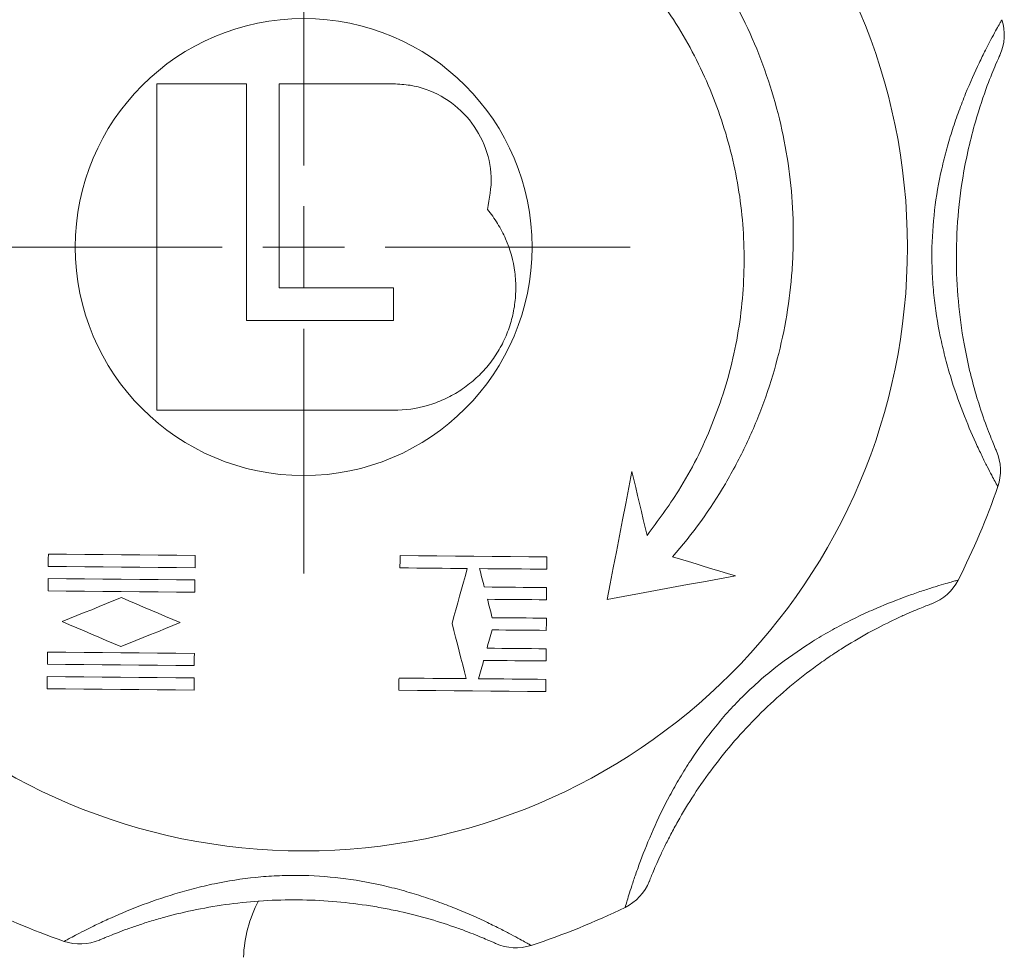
# Model space of a CAD drawing. Header units: millimetres. Extents: x 165 to 832, y 42 to 879.
# Tile 19 of 24: x 737 to 797, y 664 to 721. Entities that reach past the tile are written whole.
import ezdxf

# ---------------------------------------------------------------- set-up
doc = ezdxf.new("R2010")
doc.units = ezdxf.units.MM

# ---------------------------------------------------------------- blocks, each defined once
blk = doc.blocks.new('SW_CENTERMARKSYMBOL_6')
at = {"color": 0, "linetype": 'Continuous', "lineweight": 0}
for p, q in [((0, 5), (0, 20)), ((0, 0), (0, 2.5)), ((-5, 0), (-20, 0)), ((0, 0), (-2.5, 0)), ((0, 0), (2.5, 0)), ((0, 0), (0, -2.5)), ((5, 0), (20, 0)), ((0, -5), (0, -20))]:
    blk.add_line(p, q, dxfattribs=at)
blk = doc.blocks.new('SW_CENTERMARKSYMBOL_7')
at = {"color": 0, "linetype": 'Continuous', "lineweight": 0}
for p, q in [((0, 5), (0, 38.943)), ((0, 0), (0, 2.5)), ((-5, 0), (-38.943, 0)), ((0, 0), (-2.5, 0)), ((0, 0), (2.5, 0)), ((0, 0), (0, -2.5)), ((5, 0), (38.943, 0)), ((0, -5), (0, -38.943))]:
    blk.add_line(p, q, dxfattribs=at)

msp = doc.modelspace()

# ---------------------------------------------------------------- linework, layer by layer
at = {"color": 7, "linetype": 'Continuous', "lineweight": 15}
for p, q in [((745.024, 717.235), (745.024, 697.235)), ((750.524, 717.235), (745.024, 717.235)), ((750.524, 702.735), (750.524, 717.235)), ((752.524, 717.235), (752.524, 704.735)), ((759.524, 717.235), (752.524, 717.235)), ((752.524, 704.735), (759.524, 704.735)), ((759.524, 704.735), (759.524, 702.735)), ((759.524, 702.735), (750.524, 702.735)), ((745.024, 697.235), (759.524, 697.235))]:
    msp.add_line(p, q, dxfattribs=at)
at = {"color": 7, "linetype": 'Continuous', "lineweight": 15, "flags": 128}
for points in [[(774.144, 693.486), (773.952, 692.499), (773.76, 691.513), (773.568, 690.529), (773.377, 689.546), (773.186, 688.565), (772.996, 687.586), (772.805, 686.609), (772.616, 685.634)], [(775.064, 689.572), (774.949, 690.059), (774.835, 690.546), (774.72, 691.035), (774.605, 691.524), (774.49, 692.014), (774.375, 692.504), (774.26, 692.995), (774.144, 693.486)], [(738.378, 688.418), (738.377, 688.324), (738.376, 688.231), (738.375, 688.137), (738.374, 688.043), (738.373, 687.949), (738.373, 687.856), (738.372, 687.762), (738.371, 687.668)], [(747.377, 688.34), (746.247, 688.35), (745.117, 688.359), (743.989, 688.369), (742.863, 688.379), (741.739, 688.389), (740.616, 688.399), (739.496, 688.409), (738.378, 688.418)], [(747.371, 687.59), (747.372, 687.683), (747.372, 687.777), (747.373, 687.871), (747.374, 687.965), (747.375, 688.058), (747.376, 688.152), (747.376, 688.246), (747.377, 688.34)], [(759.932, 688.327), (759.931, 688.233), (759.93, 688.139), (759.93, 688.045), (759.929, 687.952), (759.928, 687.858), (759.927, 687.764), (759.926, 687.671), (759.926, 687.577)], [(768.932, 688.248), (767.813, 688.258), (766.693, 688.268), (765.57, 688.278), (764.446, 688.287), (763.319, 688.297), (762.192, 688.307), (761.062, 688.317), (759.932, 688.327)], [(768.925, 687.498), (768.926, 687.592), (768.927, 687.686), (768.928, 687.779), (768.929, 687.873), (768.929, 687.967), (768.93, 688.061), (768.931, 688.154), (768.932, 688.248)], [(780.481, 687.095), (780.003, 687.239), (779.524, 687.384), (779.045, 687.528), (778.564, 687.673), (778.082, 687.819), (777.599, 687.964), (777.116, 688.11), (776.631, 688.256)], [(738.371, 687.668), (739.489, 687.659), (740.609, 687.649), (741.732, 687.639), (742.857, 687.629), (743.983, 687.619), (745.111, 687.61), (746.24, 687.6), (747.371, 687.59)], [(759.926, 687.577), (760.442, 687.572), (760.958, 687.568), (761.474, 687.563), (761.99, 687.559), (762.506, 687.554), (763.021, 687.55), (763.536, 687.545), (764.05, 687.541)], [(764.05, 687.541), (763.933, 687.119), (763.816, 686.697), (763.699, 686.275), (763.583, 685.854), (763.466, 685.433), (763.349, 685.013), (763.233, 684.593), (763.117, 684.174)], [(764.8, 687.534), (765.318, 687.53), (765.834, 687.525), (766.351, 687.521), (766.866, 687.516), (767.382, 687.512), (767.897, 687.507), (768.411, 687.503), (768.925, 687.498)], [(765.092, 686.407), (765.056, 686.547), (765.019, 686.688), (764.983, 686.829), (764.946, 686.97), (764.91, 687.111), (764.873, 687.252), (764.837, 687.393), (764.8, 687.534)], [(738.364, 686.918), (738.364, 686.825), (738.363, 686.731), (738.362, 686.637), (738.361, 686.543), (738.36, 686.449), (738.36, 686.356), (738.359, 686.262), (738.358, 686.168)], [(747.364, 686.84), (746.234, 686.85), (745.104, 686.86), (743.976, 686.869), (742.85, 686.879), (741.725, 686.889), (740.603, 686.899), (739.483, 686.909), (738.364, 686.918)], [(747.358, 686.09), (747.358, 686.184), (747.359, 686.277), (747.36, 686.371), (747.361, 686.465), (747.362, 686.558), (747.363, 686.652), (747.363, 686.746), (747.364, 686.84)], [(772.616, 685.634), (773.607, 685.818), (774.596, 686.002), (775.583, 686.185), (776.568, 686.368), (777.55, 686.551), (778.53, 686.733), (779.507, 686.914), (780.481, 687.095)], [(738.358, 686.168), (739.476, 686.159), (740.596, 686.149), (741.719, 686.139), (742.843, 686.129), (743.97, 686.119), (745.098, 686.11), (746.227, 686.1), (747.358, 686.09)], [(768.915, 686.373), (768.439, 686.378), (767.962, 686.382), (767.485, 686.386), (767.007, 686.39), (766.529, 686.394), (766.05, 686.398), (765.571, 686.403), (765.092, 686.407)], [(768.909, 685.623), (768.91, 685.717), (768.911, 685.811), (768.911, 685.904), (768.912, 685.998), (768.913, 686.092), (768.914, 686.186), (768.915, 686.28), (768.915, 686.373)], [(742.854, 685.754), (742.398, 685.57), (741.942, 685.386), (741.487, 685.202), (741.033, 685.018), (740.579, 684.835), (740.125, 684.651), (739.672, 684.468), (739.22, 684.286)], [(746.463, 684.223), (746.012, 684.414), (745.561, 684.605), (745.11, 684.797), (744.659, 684.988), (744.208, 685.18), (743.756, 685.371), (743.305, 685.563), (742.854, 685.754)], [(765.286, 685.655), (765.74, 685.651), (766.194, 685.647), (766.647, 685.643), (767.1, 685.639), (767.553, 685.635), (768.005, 685.631), (768.457, 685.627), (768.909, 685.623)], [(765.578, 684.527), (765.542, 684.668), (765.505, 684.809), (765.469, 684.95), (765.432, 685.091), (765.396, 685.232), (765.359, 685.373), (765.323, 685.514), (765.286, 685.655)], [(739.22, 684.286), (739.671, 684.094), (740.122, 683.903), (740.573, 683.712), (741.024, 683.52), (741.475, 683.329), (741.926, 683.137), (742.377, 682.946), (742.828, 682.754)], [(768.899, 684.498), (768.485, 684.502), (768.071, 684.506), (767.656, 684.509), (767.241, 684.513), (766.826, 684.517), (766.41, 684.52), (765.994, 684.524), (765.578, 684.527)], [(768.893, 683.748), (768.893, 683.842), (768.894, 683.936), (768.895, 684.029), (768.896, 684.123), (768.897, 684.217), (768.897, 684.311), (768.898, 684.405), (768.899, 684.498)], [(742.828, 682.754), (743.281, 682.937), (743.734, 683.12), (744.187, 683.303), (744.641, 683.487), (745.096, 683.67), (745.551, 683.854), (746.007, 684.038), (746.463, 684.223)], [(763.117, 684.174), (763.227, 683.749), (763.336, 683.324), (763.446, 682.901), (763.555, 682.477), (763.665, 682.055), (763.774, 681.633), (763.883, 681.212), (763.992, 680.791)], [(765.26, 682.655), (765.299, 682.795), (765.338, 682.935), (765.377, 683.076), (765.416, 683.216), (765.455, 683.356), (765.494, 683.497), (765.533, 683.637), (765.571, 683.777)], [(765.571, 683.777), (765.988, 683.774), (766.404, 683.77), (766.819, 683.767), (767.234, 683.763), (767.649, 683.759), (768.064, 683.756), (768.478, 683.752), (768.893, 683.748)], [(768.883, 682.623), (768.431, 682.627), (767.979, 682.631), (767.527, 682.635), (767.074, 682.639), (766.621, 682.643), (766.168, 682.647), (765.714, 682.651), (765.26, 682.655)], [(768.876, 681.874), (768.877, 681.967), (768.878, 682.061), (768.879, 682.155), (768.879, 682.248), (768.88, 682.342), (768.881, 682.436), (768.882, 682.53), (768.883, 682.623)], [(738.325, 682.419), (738.324, 682.325), (738.324, 682.231), (738.323, 682.137), (738.322, 682.043), (738.321, 681.95), (738.32, 681.856), (738.319, 681.762), (738.319, 681.669)], [(747.325, 682.34), (746.194, 682.35), (745.065, 682.36), (743.937, 682.37), (742.81, 682.379), (741.686, 682.389), (740.563, 682.399), (739.443, 682.409), (738.325, 682.419)], [(747.318, 681.59), (747.319, 681.684), (747.32, 681.777), (747.321, 681.871), (747.322, 681.965), (747.322, 682.059), (747.323, 682.152), (747.324, 682.246), (747.325, 682.34)], [(764.741, 680.785), (764.78, 680.925), (764.819, 681.065), (764.858, 681.205), (764.897, 681.345), (764.936, 681.486), (764.975, 681.626), (765.014, 681.766), (765.053, 681.907)], [(765.053, 681.907), (765.532, 681.903), (766.011, 681.899), (766.49, 681.894), (766.968, 681.89), (767.445, 681.886), (767.923, 681.882), (768.4, 681.878), (768.876, 681.874)], [(738.319, 681.669), (739.436, 681.659), (740.557, 681.649), (741.679, 681.639), (742.804, 681.629), (743.93, 681.62), (745.058, 681.61), (746.188, 681.6), (747.318, 681.59)], [(738.312, 680.919), (738.311, 680.825), (738.31, 680.731), (738.31, 680.637), (738.309, 680.543), (738.308, 680.45), (738.307, 680.356), (738.306, 680.262), (738.306, 680.169)], [(747.312, 680.84), (746.181, 680.85), (745.051, 680.86), (743.923, 680.87), (742.797, 680.879), (741.673, 680.889), (740.55, 680.899), (739.43, 680.909), (738.312, 680.919)], [(747.305, 680.09), (747.306, 680.184), (747.307, 680.277), (747.308, 680.371), (747.309, 680.465), (747.309, 680.559), (747.31, 680.652), (747.311, 680.746), (747.312, 680.84)], [(759.867, 680.827), (759.866, 680.733), (759.865, 680.639), (759.864, 680.546), (759.863, 680.452), (759.863, 680.358), (759.862, 680.264), (759.861, 680.171), (759.86, 680.077)], [(763.992, 680.791), (763.477, 680.796), (762.962, 680.8), (762.447, 680.805), (761.931, 680.809), (761.416, 680.814), (760.9, 680.818), (760.383, 680.823), (759.867, 680.827)], [(768.866, 680.749), (768.352, 680.753), (767.838, 680.758), (767.323, 680.762), (766.808, 680.767), (766.292, 680.771), (765.775, 680.776), (765.259, 680.78), (764.741, 680.785)], [(768.86, 679.999), (768.861, 680.092), (768.861, 680.186), (768.862, 680.28), (768.863, 680.373), (768.864, 680.467), (768.865, 680.561), (768.866, 680.655), (768.866, 680.749)], [(738.306, 680.169), (739.423, 680.159), (740.543, 680.149), (741.666, 680.139), (742.79, 680.129), (743.917, 680.12), (745.045, 680.11), (746.174, 680.1), (747.305, 680.09)], [(759.86, 680.077), (760.991, 680.067), (762.12, 680.057), (763.248, 680.048), (764.374, 680.038), (765.499, 680.028), (766.621, 680.018), (767.742, 680.008), (768.86, 679.999)]]:
    msp.add_lwpolyline(points, dxfattribs=at)
at = {"color": 7, "linetype": 'Continuous', "lineweight": 15}
for radius in [37, 14]:
    msp.add_circle((754.024, 707.235), radius, dxfattribs=at)
for centre, radius, start, end in [((793.96, 720.238), 3, 335.63513, 18.03507), ((793.727, 693.537), 3, 340.96493, 23.36487), ((754.024, 707.235), 45, 333.03507, 340.96493), ((791.458, 688.19), 3, 290.63513, 333.03507), ((772.412, 669.474), 3, 295.96493, 338.36487), ((754.024, 707.235), 45, 243.03507, 250.96493), ((758.333, 663.438), 8, 152.14541, 178), ((754.024, 707.235), 45, 288.03507, 295.96493), ((740.326, 667.531), 3, 250.96493, 293.36487), ((767.027, 667.298), 3, 245.63513, 288.03507)]:
    msp.add_arc(centre, radius, start, end, dxfattribs=at)
for points, knots in [([(776.631, 688.256), (777.856, 689.659), (778.932, 691.153), (780.332, 693.525), (780.762, 694.337), (781.354, 695.589), (781.542, 696.012), (781.899, 696.87), (782.069, 697.304), (782.86, 699.481), (783.325, 701.259), (783.776, 703.978), (783.885, 704.894), (783.986, 706.28), (784.009, 706.746), (784.033, 707.674), (784.034, 708.137), (783.987, 710.444), (783.78, 712.268), (783.22, 714.973), (782.991, 715.87), (782.446, 717.65), (782.135, 718.52), (781.087, 721.075), (780.237, 722.703), (778.735, 725.03), (778.193, 725.79), (777.045, 727.252), (776.437, 727.955), (775.796, 728.63)], [0, 0, 0, 0, 0.125, 0.125, 0.1875, 0.1875, 0.21875, 0.21875, 0.25, 0.25, 0.375, 0.375, 0.4375, 0.4375, 0.46875, 0.46875, 0.5, 0.5, 0.625, 0.625, 0.6875, 0.6875, 0.75, 0.75, 0.875, 0.875, 0.9375, 0.9375, 1, 1, 1, 1]), ([(772.9, 725.784), (773.932, 724.668), (775.996, 722.437), (778.334, 718.497), (780.008, 714.249), (780.948, 709.775), (781.11, 705.208), (780.521, 700.674), (779.154, 696.316), (777.304, 692.576), (775.73, 690.465), (775.064, 689.572)], [0, 0, 0, 0, 0.11449, 0.22898, 0.343474, 0.457968, 0.572464, 0.68696, 0.801457, 0.915954, 1, 1, 1, 1]), ([(796.563, 692.558), (796.563, 692.558), (796.505, 692.663), (796.337, 692.974), (796.267, 693.104), (796.106, 693.41), (796.014, 693.587), (795.811, 693.986), (795.7, 694.21), (795.464, 694.698), (795.339, 694.961), (794.955, 695.806), (794.68, 696.449), (794.149, 697.824), (793.891, 698.559), (793.537, 699.73), (793.424, 700.132), (793.217, 700.94), (793.122, 701.349), (792.866, 702.588), (792.733, 703.432), (792.601, 704.721), (792.568, 705.155), (792.527, 706.031), (792.519, 706.471), (792.53, 707.778), (792.587, 708.64), (792.791, 710.347), (792.939, 711.191), (793.221, 712.443), (793.324, 712.856), (793.546, 713.661), (793.664, 714.055), (793.912, 714.826), (794.042, 715.202), (794.31, 715.936), (794.45, 716.295), (794.868, 717.324), (795.148, 717.948), (795.548, 718.787), (795.678, 719.051), (795.922, 719.532), (796.036, 719.751), (796.245, 720.146), (796.34, 720.323), (796.508, 720.628), (796.579, 720.755), (796.694, 720.959), (796.738, 721.036), (796.798, 721.14), (796.813, 721.167), (796.813, 721.167)], [0, 0, 0, 0, 0.0625, 0.0625, 0.09375, 0.09375, 0.125, 0.125, 0.15625, 0.15625, 0.1875, 0.1875, 0.25, 0.25, 0.3125, 0.3125, 0.34375, 0.34375, 0.375, 0.375, 0.4375, 0.4375, 0.46875, 0.46875, 0.5, 0.5, 0.5625, 0.5625, 0.625, 0.625, 0.65625, 0.65625, 0.6875, 0.6875, 0.71875, 0.71875, 0.75, 0.75, 0.8125, 0.8125, 0.84375, 0.84375, 0.875, 0.875, 0.90625, 0.90625, 0.9375, 0.9375, 0.96875, 0.96875, 1, 1, 1, 1]), ([(796.693, 719), (796.691, 718.996), (796.68, 718.972), (796.476, 718.524), (795.904, 717.139), (795.107, 714.803), (794.421, 711.855), (794.057, 708.784), (793.984, 705.982), (794.175, 703.25), (794.537, 700.947), (794.973, 699.078), (795.437, 697.466), (795.948, 696.014), (796.39, 694.935), (796.451, 694.796), (796.481, 694.726)], [0, 0, 0, 0, 0.0175052, 0.0926171, 0.1656141, 0.2525455, 0.3600894, 0.4439199, 0.527841, 0.6071762, 0.6863526, 0.7383445, 0.7902514, 0.8595598, 0.9290301, 1, 1, 1, 1]), ([(765.28, 709.542), (765.407, 710.208), (765.66, 711.538), (765.176, 713.551), (764.102, 715.291), (762.503, 716.569), (760.884, 717.164), (759.869, 717.217), (759.524, 717.235)], [0, 0, 0, 0, 0.181569, 0.363169, 0.544435, 0.725457, 0.906568, 1, 1, 1, 1]), ([(759.524, 697.235), (760.238, 697.235), (760.935, 697.335), (761.956, 697.631), (762.293, 697.756), (762.937, 698.047), (763.247, 698.214), (763.843, 698.593), (764.131, 698.806), (764.671, 699.268), (764.922, 699.516), (765.388, 700.046), (765.602, 700.327), (765.993, 700.923), (766.167, 701.235), (766.466, 701.874), (766.593, 702.203), (766.8, 702.881), (766.88, 703.231), (766.989, 703.932), (767.019, 704.283), (767.028, 704.988), (767.008, 705.344), (766.87, 706.405), (766.682, 707.084), (766.256, 708.06), (766.09, 708.377), (765.717, 708.981), (765.509, 709.268), (765.28, 709.542)], [0, 0, 0, 0, 0.125, 0.125, 0.1875, 0.1875, 0.25, 0.25, 0.3125, 0.3125, 0.375, 0.375, 0.4375, 0.4375, 0.5, 0.5, 0.5625, 0.5625, 0.625, 0.625, 0.6875, 0.6875, 0.75, 0.75, 0.875, 0.875, 0.9375, 0.9375, 1, 1, 1, 1]), ([(773.726, 666.777), (773.726, 666.777), (773.759, 666.892), (773.86, 667.231), (773.902, 667.373), (774.005, 667.703), (774.065, 667.893), (774.204, 668.318), (774.283, 668.556), (774.461, 669.068), (774.56, 669.341), (774.885, 670.211), (775.146, 670.861), (775.742, 672.208), (776.08, 672.91), (776.657, 673.988), (776.862, 674.352), (777.287, 675.07), (777.509, 675.426), (778.204, 676.484), (778.706, 677.174), (779.525, 678.179), (779.808, 678.509), (780.399, 679.158), (780.704, 679.475), (781.636, 680.391), (782.286, 680.96), (783.637, 682.023), (784.338, 682.516), (785.423, 683.201), (785.788, 683.42), (786.515, 683.833), (786.877, 684.028), (787.597, 684.397), (787.955, 684.571), (788.663, 684.9), (789.016, 685.056), (790.039, 685.488), (790.679, 685.731), (791.555, 686.041), (791.833, 686.136), (792.346, 686.304), (792.581, 686.379), (793.008, 686.51), (793.201, 686.567), (793.535, 686.664), (793.675, 686.704), (793.9, 686.767), (793.986, 686.79), (794.102, 686.822), (794.132, 686.83), (794.132, 686.83)], [0, 0, 0, 0, 0.0625, 0.0625, 0.09375, 0.09375, 0.125, 0.125, 0.15625, 0.15625, 0.1875, 0.1875, 0.25, 0.25, 0.3125, 0.3125, 0.34375, 0.34375, 0.375, 0.375, 0.4375, 0.4375, 0.46875, 0.46875, 0.5, 0.5, 0.5625, 0.5625, 0.625, 0.625, 0.65625, 0.65625, 0.6875, 0.6875, 0.71875, 0.71875, 0.75, 0.75, 0.8125, 0.8125, 0.84375, 0.84375, 0.875, 0.875, 0.90625, 0.90625, 0.9375, 0.9375, 0.96875, 0.96875, 1, 1, 1, 1]), ([(792.515, 685.383), (792.515, 685.383), (792.491, 685.373), (792.395, 685.337), (792.324, 685.31), (792.138, 685.238), (792.022, 685.192), (791.745, 685.081), (791.587, 685.016), (791.236, 684.868), (791.042, 684.784), (790.621, 684.595), (790.393, 684.49), (789.684, 684.151), (789.168, 683.89), (788.076, 683.289), (787.516, 682.958), (786.671, 682.419), (786.388, 682.232), (785.823, 681.844), (785.539, 681.641), (784.699, 681.021), (784.152, 680.587), (783.087, 679.679), (782.569, 679.204), (781.561, 678.214), (781.07, 677.696), (780.139, 676.643), (779.697, 676.105), (778.858, 675.01), (778.461, 674.453), (777.713, 673.326), (777.374, 672.773), (776.914, 671.971), (776.769, 671.709), (776.495, 671.196), (776.366, 670.947), (776.131, 670.476), (776.023, 670.253), (775.828, 669.835), (775.739, 669.639), (775.583, 669.288), (775.516, 669.132), (775.401, 668.86), (775.353, 668.743), (775.238, 668.463), (775.201, 668.368), (775.201, 668.368)], [0, 0, 0, 0, 0.03125, 0.03125, 0.0625, 0.0625, 0.09375, 0.09375, 0.125, 0.125, 0.15625, 0.15625, 0.1875, 0.1875, 0.25, 0.25, 0.3125, 0.3125, 0.34375, 0.34375, 0.375, 0.375, 0.4375, 0.4375, 0.5, 0.5, 0.5625, 0.5625, 0.625, 0.625, 0.6875, 0.6875, 0.75, 0.75, 0.78125, 0.78125, 0.8125, 0.8125, 0.84375, 0.84375, 0.875, 0.875, 0.90625, 0.90625, 0.9375, 0.9375, 1, 1, 1, 1]), ([(739.347, 664.695), (739.347, 664.695), (739.452, 664.754), (739.763, 664.922), (739.893, 664.992), (740.2, 665.153), (740.376, 665.245), (740.775, 665.447), (740.999, 665.559), (741.487, 665.795), (741.75, 665.919), (742.595, 666.304), (743.239, 666.579), (744.613, 667.11), (745.348, 667.367), (746.519, 667.722), (746.921, 667.834), (747.73, 668.041), (748.138, 668.136), (749.378, 668.393), (750.221, 668.526), (751.51, 668.658), (751.944, 668.69), (752.821, 668.732), (753.26, 668.74), (754.567, 668.728), (755.429, 668.672), (757.136, 668.467), (757.98, 668.32), (759.232, 668.038), (759.645, 667.934), (760.451, 667.713), (760.845, 667.595), (761.615, 667.347), (761.991, 667.217), (762.725, 666.948), (763.084, 666.809), (764.113, 666.391), (764.737, 666.11), (765.576, 665.711), (765.84, 665.58), (766.322, 665.337), (766.541, 665.223), (766.935, 665.014), (767.112, 664.918), (767.417, 664.751), (767.544, 664.68), (767.748, 664.565), (767.825, 664.521), (767.929, 664.461), (767.956, 664.446), (767.956, 664.446)], [0, 0, 0, 0, 0.0625, 0.0625, 0.09375, 0.09375, 0.125, 0.125, 0.15625, 0.15625, 0.1875, 0.1875, 0.25, 0.25, 0.3125, 0.3125, 0.34375, 0.34375, 0.375, 0.375, 0.4375, 0.4375, 0.46875, 0.46875, 0.5, 0.5, 0.5625, 0.5625, 0.625, 0.625, 0.65625, 0.65625, 0.6875, 0.6875, 0.71875, 0.71875, 0.75, 0.75, 0.8125, 0.8125, 0.84375, 0.84375, 0.875, 0.875, 0.90625, 0.90625, 0.9375, 0.9375, 0.96875, 0.96875, 1, 1, 1, 1]), ([(765.79, 664.566), (765.79, 664.566), (765.766, 664.576), (765.672, 664.618), (765.603, 664.649), (765.42, 664.73), (765.306, 664.78), (765.031, 664.897), (764.874, 664.963), (764.521, 665.106), (764.325, 665.184), (763.893, 665.348), (763.658, 665.435), (762.917, 665.697), (762.368, 665.877), (761.171, 666.224), (760.54, 666.386), (759.562, 666.603), (759.23, 666.67), (758.555, 666.796), (758.211, 666.853), (757.179, 667.008), (756.485, 667.088), (755.09, 667.199), (754.387, 667.23), (752.975, 667.243), (752.262, 667.224), (750.859, 667.137), (750.165, 667.069), (748.798, 666.888), (748.123, 666.775), (746.798, 666.507), (746.167, 666.356), (745.275, 666.114), (744.986, 666.031), (744.43, 665.862), (744.163, 665.777), (743.663, 665.61), (743.43, 665.528), (742.996, 665.372), (742.795, 665.296), (742.437, 665.158), (742.279, 665.095), (742.005, 664.984), (741.888, 664.936), (741.609, 664.818), (741.516, 664.777), (741.516, 664.777)], [0, 0, 0, 0, 0.03125, 0.03125, 0.0625, 0.0625, 0.09375, 0.09375, 0.125, 0.125, 0.15625, 0.15625, 0.1875, 0.1875, 0.25, 0.25, 0.3125, 0.3125, 0.34375, 0.34375, 0.375, 0.375, 0.4375, 0.4375, 0.5, 0.5, 0.5625, 0.5625, 0.625, 0.625, 0.6875, 0.6875, 0.75, 0.75, 0.78125, 0.78125, 0.8125, 0.8125, 0.84375, 0.84375, 0.875, 0.875, 0.90625, 0.90625, 0.9375, 0.9375, 1, 1, 1, 1])]:
    msp.add_open_spline(points, degree=3, knots=knots, dxfattribs=at)

# ---------------------------------------------------------------- block references
at = {"color": 7, "linetype": 'Continuous', "lineweight": 0}
for name, p in [('SW_CENTERMARKSYMBOL_7', (726.311, 723.235)), ('SW_CENTERMARKSYMBOL_6', (754.024, 707.235))]:
    msp.add_blockref(name, p, dxfattribs=at)

doc.saveas('drawing.dxf')
